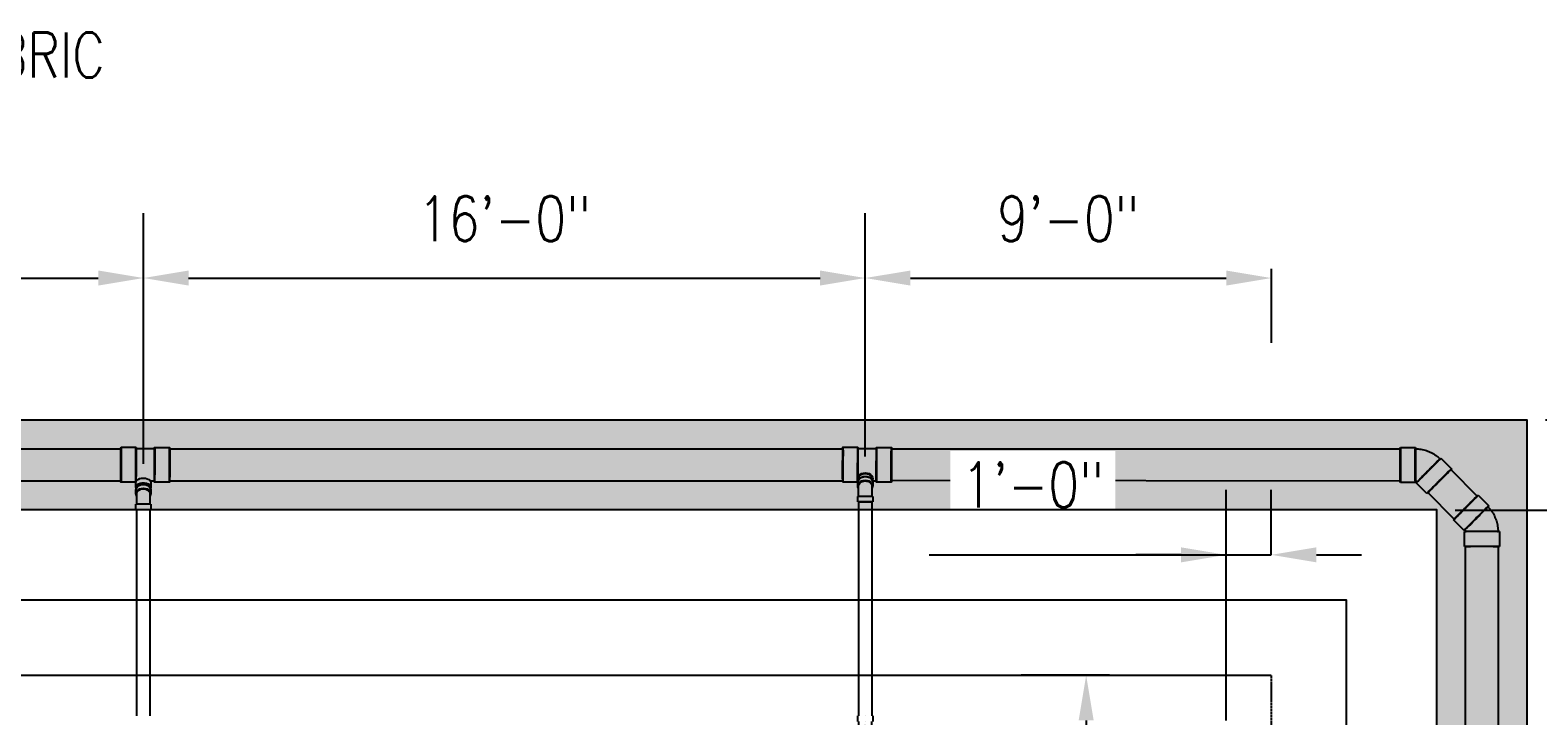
# Model space of a CAD drawing. Header units: inches. Extents: x -783 to 21281, y 0 to 3129.
# Tile 30 of 32: x 1823 to 2224, y 1482 to 1665. Entities that reach past the tile are written whole.
import ezdxf
from ezdxf import colors
from ezdxf.entities.mleader import LeaderData, LeaderLine
from ezdxf.math import Vec2, Vec3

# ---------------------------------------------------------------- set-up
doc = ezdxf.new("R2010")
doc.units = ezdxf.units.IN
doc.header["$MEASUREMENT"] = 0
doc.linetypes.add('Hidden 3_32_', pattern=[0.140625, 0.09375, -0.046875])
for name, color, linetype in [('A-DETL-HDLN', 90, 'Hidden 3_32_'), ('P-PIPE', 3, 'Continuous'), ('S-ANNO-DIMS', 1, 'Continuous'), ('S-ANNO-NOTE', 2, 'Continuous')]:
    doc.layers.add(name, color=color, linetype=linetype)
doc.layers.add('A-WALL-PATT', color=9, linetype='Continuous', true_color=0x808080)
doc.styles.add('Annotative', font='romans.shx', dxfattribs={"width": 0.8, "height": 0.125})
doc.dimstyles.new('Annotative', dxfattribs={"dimscale": 0, "dimtxt": 0.125, "dimasz": 0.125, "dimexe": 0.18, "dimexo": 0.0625, "dimgap": 0.09, "dimtad": 1, "dimdec": 3, "dimzin": 3, "dimdsep": 46, "dimlunit": 4, "dimtxsty": 'Annotative', "dimcen": 0.09, "dimclrt": 2, "dimazin": 2, "dimtfac": 1, "dimtdec": 3, "dimtmove": 0, "dimatfit": 0, "dimfxl": 1, "dimtfill": 1, "dimfrac": 2, "dimtolj": 1, "dimtzin": 0, "dimarcsym": 0})
pattern_1 = [(228.0127875, (0.72, 1), (-8, -9), [0.134536, -13.31908805]), (184.9697407, (0.63, 0.9), (12, 1), [0.230868, -22.85592476]), (132.510447, (0.4, 0.88), (10, -11), [0.162788, -16.1160326]), (267.273689, (0.01, 0.63), (1, 20), [0.210238, -20.81355804]), (292.8336542, (0, 0.42), (-5, 12), [0.206155, -20.40937313]), (357.273689, (0.08, 0.23), (-20, 1), [0.210238, -20.81355804]), (37.6942405, (0.29, 0.22), (-13, -10), [0.278029, -27.52484855]), (72.2553284, (0.51, 0.39), (7, 22), [0.262488, -25.9863215]), (121.4295656, (0.59, 0.64), (-8, 13), [0.21095, -20.8840731]), (175.2363583, (0.48, 0.82), (11, -1), [0.240832, -11.80076258]), (222.3974378, (0.24, 0.84), (-12, -11), [0.311448, -30.833375]), (138.814075, (1, 0.62), (-7, 6), [0.106301, -10.5238448]), (171.4692344, (0.92, 0.69), (13, -2), [0.202237, -20.0215114]), (225, (0.72, 0.72), (-1e-16, -1), [0.141421, -1.27279256]), (203.1985905, (0.65, 0.84), (5, 2), [0.076158, -7.5396151]), (291.8014095, (0.58, 0.81), (-1, 3), [0.107703, -5.2774618]), (30.9637565, (0.62, 0.71), (3, 2), [0.174929, -5.6560229]), (161.565051, (0.77, 0.8), (2, -1), [0.126491, -3.03578666]), (16.3895403, (0, 0.81), (10, 3), [0.1772, -17.54284515]), (70.346176, (0.17, 0.86), (-4, -11), [0.148661, -14.71740775]), (293.1985905, (0.77, 1), (-2, 5), [0.152315, -7.4634581]), (343.6104597, (0.83, 0.86), (-10, 3), [0.1772, -17.54284515]), (339.443955, (0, 0.19), (-5, 2), [0.17088, -8.37312375]), (294.7751406, (0.16, 0.13), (-5, 11), [0.143178, -14.17464306]), (66.8014095, (0.78, 0), (2, 5), [0.152315, -7.4634581]), (17.3540246, (0.84, 0.14), (-13, -4), [0.167631, -16.5954236]), (69.443955, (0.29, 0), (-2, -5), [0.08544, -8.45856375]), (101.3099325, (0.72, 0), (-1, 4), [0.05099, -5.0480295]), (165.9637565, (0.71, 0.05), (3, -1), [0.206155, -3.91695063]), (186.009006, (0.51, 0.1), (10, 1), [0.19105, -18.91392317]), (303.690068, (0.62, 0.62), (-1, 2), [0.144222, -3.46132928]), (353.1572266, (0.7, 0.5), (17, -2), [0.251794, -24.92756262]), (60.945396, (0.95, 0.47), (-4, -7), [0.102956, -10.19267414]), (90, (1, 0.56), (-1, 1), [0.06, -0.94]), (120.2564372, (0.49, 0.13), (4, -7), [0.138924, -13.75352]), (48.0127875, (0.42, 0.25), (8, 9), [0.269072, -13.18455205]), (0, (0.6, 0.45), (1, 1), [0.26, -0.74]), (325.3048465, (0.86, 0.45), (10, -7), [0.158114, -15.6532743]), (254.054604, (0.99, 0.36), (-1, -4), [0.145602, -7.1345079]), (207.6459754, (0.95, 0.22), (-19, -10), [0.237065, -23.46947418]), (175.4260787, (0.74, 0.11), (-13, 1), [0.250799, -24.8290734])]

# ---------------------------------------------------------------- blocks, each defined once
blk = doc.blocks.new('Bend - PVC - Sch 40 - DWV_USACE - Standard-1075329-00_SP_Foundation Drainage Plan-TO FDN_DOC')
at = {"layer": 'P-PIPE'}
for p, q in [((355.1, 1482.41), (355.1, 1481.16)), ((355.1, 1481.16), (355.1, 1480.91)), ((357.08, 1482.41), (357.08, 1482.41)), ((357.08, 1482.41), (357.08, 1482.41)), ((357.08, 1480.91), (357.08, 1480.91)), ((357.08, 1480.91), (357.08, 1480.91)), ((357.08, 1480.91), (357.08, 1480.91)), ((357.08, 1480.91), (357.08, 1480.91)), ((359.06, 1481.16), (359.06, 1482.41)), ((359.06, 1480.91), (359.06, 1481.16))]:
    blk.add_line(p, q, dxfattribs=at)
at = {"layer": 'P-PIPE', "flags": 128}
for points in [[(355.33, 1477.85), (355.33, 1477.85), (355.33, 1477.85), (355.33, 1477.87), (355.33, 1477.88), (355.33, 1477.91), (355.33, 1477.93), (355.33, 1477.96), (355.33, 1478), (355.33, 1478.04), (355.33, 1478.09), (355.33, 1478.14), (355.33, 1478.19), (355.33, 1478.25), (355.33, 1478.31), (355.33, 1478.38), (355.33, 1478.45), (355.33, 1478.53), (355.33, 1478.61), (355.33, 1478.69), (355.33, 1478.77), (355.33, 1478.86), (355.33, 1478.96), (355.33, 1479.05), (355.33, 1479.15), (355.33, 1479.25), (355.33, 1479.36), (355.33, 1479.46), (355.33, 1479.57), (355.33, 1479.69), (355.33, 1479.8), (355.33, 1479.91), (355.33, 1480.03), (355.33, 1480.15), (355.33, 1480.27), (355.33, 1480.39), (355.33, 1480.51), (355.33, 1480.63), (355.33, 1480.75), (355.33, 1480.88), (355.33, 1480.91)], [(358.83, 1480.91), (358.83, 1480.79), (358.83, 1480.66), (358.83, 1480.54), (358.83, 1480.42), (358.83, 1480.3), (358.83, 1480.18), (358.83, 1480.06), (358.83, 1479.94), (358.83, 1479.83), (358.83, 1479.72), (358.83, 1479.6), (358.83, 1479.49), (358.83, 1479.39), (358.83, 1479.28), (358.83, 1479.18), (358.83, 1479.08), (358.83, 1478.98), (358.83, 1478.89), (358.83, 1478.8), (358.83, 1478.71), (358.83, 1478.63), (358.83, 1478.55), (358.83, 1478.47), (358.83, 1478.4), (358.83, 1478.33), (358.83, 1478.27), (358.83, 1478.21), (358.83, 1478.15), (358.83, 1478.1), (358.83, 1478.05), (358.83, 1478.01), (358.83, 1477.97), (358.83, 1477.94), (358.83, 1477.91), (358.83, 1477.89), (358.83, 1477.87), (358.83, 1477.86), (358.83, 1477.85), (358.83, 1477.85), (358.83, 1477.85)], [(355.33, 1477.85), (355.33, 1477.92), (355.33, 1477.99), (355.34, 1478.05), (355.35, 1478.12), (355.36, 1478.19), (355.38, 1478.26), (355.4, 1478.33), (355.42, 1478.4), (355.44, 1478.46), (355.47, 1478.53), (355.49, 1478.59), (355.53, 1478.65), (355.56, 1478.71), (355.59, 1478.77), (355.63, 1478.83), (355.67, 1478.89), (355.72, 1478.95), (355.76, 1479), (355.81, 1479.05), (355.86, 1479.1), (355.91, 1479.15), (355.96, 1479.19), (356.02, 1479.24), (356.07, 1479.28), (356.13, 1479.32), (356.19, 1479.35), (356.25, 1479.39), (356.31, 1479.42), (356.38, 1479.45), (356.44, 1479.48), (356.51, 1479.5), (356.58, 1479.52), (356.64, 1479.54), (356.71, 1479.56), (356.78, 1479.57), (356.85, 1479.58), (356.92, 1479.59), (356.99, 1479.59), (357.06, 1479.6), (357.08, 1479.6)], [(357.08, 1476.1), (357.01, 1476.1), (356.94, 1476.1), (356.87, 1476.11), (356.8, 1476.12), (356.73, 1476.13), (356.66, 1476.15), (356.59, 1476.16), (356.53, 1476.18), (356.46, 1476.21), (356.4, 1476.23), (356.33, 1476.26), (356.27, 1476.29), (356.21, 1476.33), (356.15, 1476.36), (356.09, 1476.4), (356.03, 1476.44), (355.98, 1476.48), (355.92, 1476.53), (355.87, 1476.58), (355.82, 1476.63), (355.77, 1476.68), (355.73, 1476.73), (355.69, 1476.79), (355.64, 1476.84), (355.6, 1476.9), (355.57, 1476.96), (355.53, 1477.02), (355.5, 1477.08), (355.47, 1477.15), (355.45, 1477.21), (355.42, 1477.28), (355.4, 1477.34), (355.38, 1477.41), (355.37, 1477.48), (355.35, 1477.55), (355.34, 1477.62), (355.33, 1477.69), (355.33, 1477.76), (355.33, 1477.83), (355.33, 1477.85)], [(357.08, 1479.6), (357.15, 1479.59), (357.22, 1479.59), (357.29, 1479.58), (357.36, 1479.57), (357.43, 1479.56), (357.49, 1479.55), (357.56, 1479.53), (357.63, 1479.51), (357.69, 1479.48), (357.76, 1479.46), (357.82, 1479.43), (357.89, 1479.4), (357.95, 1479.36), (358.01, 1479.33), (358.07, 1479.29), (358.12, 1479.25), (358.18, 1479.21), (358.23, 1479.16), (358.28, 1479.11), (358.33, 1479.06), (358.38, 1479.01), (358.43, 1478.96), (358.47, 1478.91), (358.51, 1478.85), (358.55, 1478.79), (358.59, 1478.73), (358.62, 1478.67), (358.65, 1478.61), (358.68, 1478.54), (358.71, 1478.48), (358.73, 1478.41), (358.75, 1478.35), (358.77, 1478.28), (358.79, 1478.21), (358.8, 1478.14), (358.81, 1478.07), (358.82, 1478), (358.83, 1477.93), (358.83, 1477.86), (358.83, 1477.85)], [(358.83, 1477.85), (358.83, 1477.78), (358.82, 1477.71), (358.81, 1477.64), (358.81, 1477.57), (358.79, 1477.5), (358.78, 1477.43), (358.76, 1477.36), (358.74, 1477.29), (358.72, 1477.23), (358.69, 1477.16), (358.66, 1477.1), (358.63, 1477.04), (358.6, 1476.98), (358.56, 1476.92), (358.52, 1476.86), (358.48, 1476.8), (358.44, 1476.74), (358.39, 1476.69), (358.35, 1476.64), (358.3, 1476.59), (358.25, 1476.54), (358.19, 1476.5), (358.14, 1476.45), (358.08, 1476.41), (358.02, 1476.37), (357.96, 1476.34), (357.9, 1476.3), (357.84, 1476.27), (357.78, 1476.24), (357.71, 1476.21), (357.65, 1476.19), (357.58, 1476.17), (357.51, 1476.15), (357.44, 1476.13), (357.37, 1476.12), (357.31, 1476.11), (357.24, 1476.1), (357.17, 1476.1), (357.1, 1476.1), (357.08, 1476.1)]]:
    blk.add_lwpolyline(points, dxfattribs=at)
at = {"layer": 'P-PIPE'}
for radius, start, end in [(1.98, 90, 270), (1.98, 90, 270), (1.98, 270, 90), (1.98, 270, 90), (1.75, 90, 270), (1.75, 270, 90)]:
    blk.add_arc((357.08, 1477.85), radius, start, end, dxfattribs=at)
blk = doc.blocks.new('Bend - PVC - Sch 40 - DWV_USACE - Standard-1105255-00_SP_Foundation Drainage Plan-TO FDN_DOC')
at = {"layer": 'P-PIPE'}
for p, q in [((222.75, 1545.81), (218.75, 1545.81)), ((211.94, 1542.99), (209.11, 1540.16)), ((215.7, 1533.58), (218.52, 1536.41)), ((218.75, 1536.5), (222.75, 1536.5))]:
    blk.add_line(p, q, dxfattribs=at)
at = {"layer": 'P-PIPE', "flags": 128}
for points in [[(215.2, 1544.76), (214.86, 1544.61), (214.52, 1544.45), (214.19, 1544.28), (213.87, 1544.09), (213.56, 1543.89), (213.26, 1543.67), (212.96, 1543.45), (212.68, 1543.21), (212.4, 1542.96), (212.18, 1542.75)], [(218.75, 1545.47), (218.38, 1545.46), (218.01, 1545.44), (217.64, 1545.4), (217.27, 1545.35), (216.91, 1545.28), (216.54, 1545.2), (216.18, 1545.11), (215.83, 1545), (215.48, 1544.87), (215.2, 1544.76)], [(218.28, 1536.65), (218.3, 1536.67), (218.32, 1536.69), (218.34, 1536.7), (218.36, 1536.72), (218.38, 1536.73), (218.41, 1536.75), (218.43, 1536.76), (218.45, 1536.77), (218.48, 1536.79), (218.5, 1536.79)], [(218.5, 1536.79), (218.52, 1536.8), (218.55, 1536.81), (218.57, 1536.82), (218.6, 1536.83), (218.63, 1536.83), (218.65, 1536.84), (218.68, 1536.84), (218.7, 1536.84), (218.73, 1536.84), (218.75, 1536.85)]]:
    blk.add_lwpolyline(points, dxfattribs=at)
at = {"layer": 'P-PIPE'}
for centre, major_axis, start_param, end_param in [((218.75, 1541.16), (0, 4.66), 0.004314, 3.145907), ((218.75, 1541.16), (0, 4.31), 0.004314, 3.145907), ((218.75, 1541.16), (0, 4.66), 3.145907, 6.2875), ((218.75, 1541.16), (0, 4.31), 3.145907, 6.2875), ((222.75, 1541.16), (0, 4.66), 0.004314, 3.145907), ((222.75, 1541.16), (0, 4.66), 3.145907, 6.2875), ((212.4, 1536.87), (-3.29, 3.29), 6.278871, 9.420463), ((212.4, 1536.87), (-3.29, 3.29), 3.137278, 6.278871), ((215.23, 1539.7), (-3.29, 3.29), 6.278871, 9.420463), ((215.23, 1539.7), (-3.29, 3.29), 3.137278, 6.278871), ((215.23, 1539.7), (-3.05, 3.05), 6.278871, 9.420463), ((215.23, 1539.7), (-3.05, 3.05), 3.137278, 6.278871)]:
    blk.add_ellipse(centre, major_axis=major_axis, ratio=0.010416, start_param=start_param, end_param=end_param, dxfattribs=at)
blk = doc.blocks.new('Bend - PVC - Sch 40 - DWV_USACE - Standard-1109137-00_SP_Foundation Drainage Plan-TO FDN_DOC')
at = {"layer": 'P-PIPE'}
for p, q in [((355.1, 1536.55), (355.1, 1535.58)), ((359.06, 1535.58), (359.06, 1536.55)), ((355.1, 1532.81), (355.1, 1531.31)), ((355.1, 1532.81), (359.06, 1532.81)), ((357.08, 1532.81), (357.08, 1532.81)), ((357.08, 1532.81), (357.08, 1532.81)), ((357.08, 1532.81), (357.08, 1532.81)), ((357.08, 1532.81), (357.08, 1532.81)), ((359.06, 1531.31), (359.06, 1532.81)), ((355.1, 1531.31), (359.06, 1531.31)), ((357.08, 1531.31), (357.08, 1531.31)), ((357.08, 1531.31), (357.08, 1531.31))]:
    blk.add_line(p, q, dxfattribs=at)
at = {"layer": 'P-PIPE', "flags": 128}
for points in [[(355.33, 1535.58), (355.33, 1535.49), (355.33, 1535.39), (355.33, 1535.29), (355.33, 1535.18), (355.33, 1535.07), (355.33, 1534.95), (355.33, 1534.83), (355.33, 1534.71), (355.33, 1534.59), (355.33, 1534.46), (355.33, 1534.33), (355.33, 1534.2), (355.33, 1534.06), (355.33, 1533.92), (355.33, 1533.79), (355.33, 1533.65), (355.33, 1533.5), (355.33, 1533.36), (355.33, 1533.22), (355.33, 1533.07), (355.33, 1532.93), (355.33, 1532.81)], [(358.83, 1532.81), (358.83, 1532.96), (358.83, 1533.1), (358.83, 1533.24), (358.83, 1533.39), (358.83, 1533.53), (358.83, 1533.67), (358.83, 1533.81), (358.83, 1533.95), (358.83, 1534.09), (358.83, 1534.22), (358.83, 1534.35), (358.83, 1534.48), (358.83, 1534.61), (358.83, 1534.73), (358.83, 1534.86), (358.83, 1534.97), (358.83, 1535.09), (358.83, 1535.2), (358.83, 1535.3), (358.83, 1535.41), (358.83, 1535.51), (358.83, 1535.58)]]:
    blk.add_lwpolyline(points, dxfattribs=at)
at = {"layer": 'P-PIPE'}
for centre, major_axis, start_param, end_param in [((357.08, 1535.58), (-1.98, 0), 4.712389, 6.769021), ((357.08, 1536.55), (1.98, 0), 1.570796, 3.141593), ((357.08, 1535.58), (1.75, 0), 1.570796, 3.141593), ((357.08, 1536.55), (1.98, 0), 6.283185, 7.853982), ((357.08, 1535.58), (1.98, 0), 5.79735, 7.853982), ((357.08, 1535.58), (1.75, 0), 6.283185, 7.853982)]:
    blk.add_ellipse(centre, major_axis=major_axis, ratio=0.766044, start_param=start_param, end_param=end_param, dxfattribs=at)
blk = doc.blocks.new('Mechanical_Box_H_rvt-1-00_SP_Foundation Drainage Plan-TO FDN_DOC')
at = {"layer": 'P-PIPE'}
for p, q in [((1668.03, 1553.48), (1847.11, 1553.48)), ((1847.13, 1553.87), (1851.11, 1553.86)), ((1851.11, 1553.56), (1856.07, 1553.54)), ((1856.07, 1553.83), (1860.05, 1553.82)), ((1860.03, 1553.48), (2039.11, 1553.47)), ((2039.14, 1553.9), (2043.12, 1553.88)), ((2043.12, 1553.58), (2048.08, 1553.55)), ((2048.08, 1553.84), (2052.06, 1553.82)), ((2052.03, 1553.47), (2187.4, 1553.47)), ((1847.11, 1544.85), (1668.03, 1544.86)), ((1851.07, 1544.59), (1847.09, 1544.6)), ((1851.15, 1544.88), (1851.07, 1544.88)), ((1851.1, 1543.3), (1851.1, 1544.54)), ((1856.03, 1544.86), (1855.04, 1544.86)), ((1855.06, 1544.53), (1855.06, 1543.3)), ((1860.01, 1544.55), (1856.03, 1544.56)), ((2039.11, 1544.85), (1860.03, 1544.85)), ((2043.06, 1544.61), (2039.08, 1544.63)), ((2043.1, 1544.59), (2043.1, 1545.55)), ((2043.33, 1545.61), (2043.33, 1545.55)), ((2046.83, 1545.56), (2046.83, 1545.55)), ((2048.02, 1544.87), (2047.09, 1544.87)), ((2052, 1544.55), (2048.02, 1544.57)), ((2187.4, 1544.85), (2052.02, 1545)), ((2200.8, 1547.92), (2207.84, 1540.88)), ((2201.74, 1534.78), (2194.7, 1541.82)), ((1851.33, 1482.41), (1851.33, 1537.21)), ((1854.83, 1537.21), (1854.83, 1482.41)), ((2043.33, 1537.21), (2043.33, 1539.31)), ((2043.33, 1539.31), (2045.08, 1539.31)), ((2045.08, 1539.31), (2043.33, 1539.31)), ((2043.33, 1482.41), (2043.33, 1537.21)), ((2045.08, 1539.31), (2046.83, 1539.31)), ((2046.83, 1539.31), (2045.08, 1539.31)), ((2046.83, 1539.31), (2046.83, 1537.21)), ((2046.83, 1537.21), (2046.83, 1482.41)), ((2204.76, 1390.69), (2204.76, 1527.48)), ((2213.39, 1527.48), (2213.39, 1390.69))]:
    blk.add_line(p, q, dxfattribs=at)
at = {"layer": 'P-PIPE', "extrusion": (0, 0, -1)}
for centre, major_axis, ratio, start_param, end_param in [((1847.11, 1549.24), (0.02, 4.63), 0.009427, 2.530716, 5.672308), ((1847.11, 1549.17), (0, 4.31), 0.010414, 4.712389, 6.283185), ((1847.11, 1549.24), (0.02, 4.63), 0.009427, 5.672308, 8.813901), ((1847.11, 1549.17), (0, 4.31), 0.010414, 0, 1.570796), ((1851.09, 1549.22), (0.02, 4.63), 0.009427, 2.530716, 5.672308), ((1851.09, 1549.22), (0.02, 4.34), 0.009427, 2.530716, 5.672308), ((1851.09, 1549.22), (0.02, 4.63), 0.009427, 5.672308, 8.813901), ((1851.09, 1549.22), (0.02, 4.34), 0.009427, 5.672308, 8.813901), ((1856.05, 1549.2), (0.02, 4.63), 0.009427, 2.530716, 5.672308), ((1856.05, 1549.2), (0.02, 4.34), 0.009427, 2.530716, 5.672308), ((1856.05, 1549.2), (0.02, 4.63), 0.009427, 5.672308, 8.813901), ((1856.05, 1549.2), (0.02, 4.34), 0.009427, 5.672308, 8.813901), ((1860.03, 1549.17), (0, 4.31), 0.010414, 4.712389, 6.283185), ((1860.03, 1549.18), (0.02, 4.63), 0.009427, 2.530716, 5.672308), ((1860.03, 1549.18), (0.02, 4.63), 0.009427, 5.672308, 8.813901), ((1860.03, 1549.17), (0, 4.31), 0.010414, 0, 1.570796), ((2039.11, 1549.27), (0.03, 4.63), 0.007961, 2.26891, 5.410503), ((2039.11, 1549.16), (0, 4.31), 0.010414, 4.712389, 6.283185), ((2039.11, 1549.27), (0.03, 4.63), 0.007961, 5.410503, 8.552096), ((2039.11, 1549.16), (0, 4.31), 0.010414, 0, 1.570796), ((2043.09, 1549.24), (0.03, 4.63), 0.007961, 2.26891, 5.410503), ((2043.09, 1549.24), (0.03, 4.34), 0.007961, 2.26891, 5.410503), ((2043.09, 1549.24), (0.03, 4.34), 0.007961, 5.410503, 8.552096), ((2043.09, 1549.24), (0.03, 4.63), 0.007961, 5.410503, 8.552096), ((2048.05, 1549.21), (0.03, 4.63), 0.007961, 2.26891, 5.410503), ((2048.05, 1549.21), (0.03, 4.34), 0.007961, 2.26891, 5.410503), ((2048.05, 1549.21), (0.03, 4.63), 0.007961, 5.410503, 8.552096), ((2048.05, 1549.21), (0.03, 4.34), 0.007961, 5.410503, 8.552096), ((2052.03, 1549.16), (0, 4.31), 0.010414, 4.712389, 6.283185), ((2052.03, 1549.18), (0.03, 4.63), 0.007961, 2.26891, 5.410503), ((2052.03, 1549.18), (0.03, 4.63), 0.007961, 5.410503, 8.552096), ((2052.03, 1549.16), (0, 4.31), 0.010414, 0, 1.570796), ((2187.4, 1549.16), (0, 4.31), 0.010414, 4.712389, 6.283185), ((2187.4, 1549.16), (0, 4.31), 0.010414, 0, 1.570796), ((1847.11, 1549.17), (0, 4.31), 0.010414, 3.141593, 4.712389), ((1847.11, 1549.17), (0, 4.31), 0.010414, 1.570796, 3.141593), ((1860.03, 1549.17), (0, 4.31), 0.010414, 3.141593, 4.712389), ((1860.03, 1549.17), (0, 4.31), 0.010414, 1.570796, 3.141593), ((2039.11, 1549.16), (0, 4.31), 0.010414, 3.141593, 4.712389), ((2039.11, 1549.16), (0, 4.31), 0.010414, 1.570796, 3.141593), ((2052.03, 1549.16), (0, 4.31), 0.010414, 3.141593, 4.712389), ((2052.03, 1549.16), (0, 4.31), 0.010414, 1.570796, 3.141593), ((2187.4, 1549.16), (0, 4.31), 0.010414, 3.141593, 4.712389), ((2187.4, 1549.16), (0, 4.31), 0.010414, 1.570796, 3.141593), ((2197.75, 1544.87), (3.05, 3.05), 0.010416, 4.712389, 6.283185), ((1853.08, 1543.3), (-1.98, 0), 0.573576, -0.32777, 3.151853), ((1853.08, 1544.53), (-1.98, 0), 0.573576, 0.01026, 3.151853), ((2045.08, 1545.55), (-1.98, 0), 0.766044, 0.01026, 3.151853), ((2045.08, 1544.59), (-1.98, 0), 0.766044, 0.01026, 3.151853), ((2045.08, 1545.55), (-1.98, 0), 0.766044, 5.959565, 6.293446), ((2045.08, 1545.55), (-1.75, 0), 0.766044, 0.01026, 3.151853), ((2045.08, 1545.55), (-1.75, 0), 0.766044, 6.116648, 6.293446), ((2045.08, 1545.55), (-1.75, 0), 0.766044, 3.151853, 3.30813), ((2045.08, 1545.55), (-1.98, 0), 0.766044, 3.151853, 3.465213), ((2197.75, 1544.87), (3.05, 3.05), 0.010416, 3.141593, 4.712389), ((2197.75, 1544.87), (3.05, 3.05), 0.010416, 1.570796, 3.141593), ((2197.75, 1544.87), (3.05, 3.05), 0.010416, 0, 1.570796), ((1853.08, 1543.3), (-1.98, 0), 0.573576, 3.151853, 3.469363), ((2204.79, 1537.83), (3.05, 3.05), 0.010416, 4.712389, 6.283185), ((2204.79, 1537.83), (3.05, 3.05), 0.010416, 0, 1.570796), ((2204.79, 1537.83), (3.05, 3.05), 0.010416, 3.141593, 4.712389), ((2204.79, 1537.83), (3.05, 3.05), 0.010416, 1.570796, 3.141593), ((2209.08, 1527.48), (-4.31, 0), 0.010416, 0, 1.570796), ((2209.08, 1527.48), (-4.31, 0), 0.010416, 4.712389, 6.283185), ((2209.08, 1527.48), (-4.31, 0), 0.010416, 1.570796, 3.141593), ((2209.08, 1527.48), (-4.31, 0), 0.010416, 3.141593, 4.712389)]:
    blk.add_ellipse(centre, major_axis=major_axis, ratio=ratio, start_param=start_param, end_param=end_param, dxfattribs=at)
at = {"layer": 'P-PIPE', "color": 3, "lineweight": 9, "xscale": -1}
for name, p in [('Bend - PVC - Sch 40 - DWV_USACE - Standard-1105255-00_SP_Foundation Drainage Plan-TO FDN_DOC', (2410.15, 8)), ('Bend - PVC - Sch 40 - DWV_USACE - Standard-1109137-00_SP_Foundation Drainage Plan-TO FDN_DOC', (2210.15, 5.89)), ('Bend - PVC - Sch 40 - DWV_USACE - Standard-1109137-00_SP_Foundation Drainage Plan-TO FDN_DOC', (2402.15, 8)), ('Bend - PVC - Sch 40 - DWV_USACE - Standard-1075329-00_SP_Foundation Drainage Plan-TO FDN_DOC', (2402.15, 0))]:
    blk.add_blockref(name, p, dxfattribs=at)
at = {"layer": 'P-PIPE', "color": 3, "lineweight": 9, "xscale": -1, "rotation": 314.9999999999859}
blk.add_blockref('Bend - PVC - Sch 40 - DWV_USACE - Standard-1105255-00_SP_Foundation Drainage Plan-TO FDN_DOC', (1272.54, 290.56), dxfattribs=at)
blk = doc.blocks.new('*D43')
at = {"layer": 'Defpoints', "color": 0, "transparency": 16777216}
for p in [(2219.98, 1561.16), (2195.98, 1537.16), (2229.81, 1537.16)]:
    blk.add_point(p, dxfattribs=at)
at = {"layer": 'S-ANNO-DIMS', "color": 0, "lineweight": -2, "transparency": 16777216}
for p, q in [((2241.81, 1594.4), (2229.81, 1594.4)), ((2229.81, 1594.4), (2229.81, 1585.16)), ((2229.81, 1573.16), (2229.81, 1585.16)), ((2225.98, 1561.16), (2247.09, 1561.16)), ((2229.81, 1561.16), (2229.81, 1537.16)), ((2201.98, 1537.16), (2247.09, 1537.16)), ((2229.81, 1525.16), (2229.81, 1513.16))]:
    blk.add_line(p, q, dxfattribs=at)
at = {"layer": 'S-ANNO-DIMS', "color": 0, "transparency": 16777216}
for points in [[(2227.81, 1573.16), (2231.81, 1573.16), (2229.81, 1561.16)], [(2227.81, 1525.16), (2231.81, 1525.16), (2229.81, 1537.16)]]:
    blk.add_solid(points, dxfattribs=at)
at = {"layer": 'S-ANNO-DIMS', "color": 2, "lineweight": -3, "transparency": 16777216, "insert": (2261.88, 1574.97), "char_height": 12, "attachment_point": 1, "rotation": 90, "line_spacing_factor": 0.983083, "style": 'Annotative', "bg_fill": 3, "box_fill_scale": 1.25, "bg_fill_color": 256, "bg_fill_true_color": 13158600, "bg_fill_transparency": 0}
blk.add_mtext('\\A1;2\'-0"', dxfattribs=at)
blk = doc.blocks.new('*D74')
at = {"layer": 'Defpoints', "color": 0, "transparency": 16777216}
for p in [(1853.08, 1598.9), (1661.08, 1542), (1853.08, 1543.48)]:
    blk.add_point(p, dxfattribs=at)
at = {"layer": 'S-ANNO-DIMS', "color": 0, "lineweight": -2, "transparency": 16777216}
for p, q in [((1661.08, 1548), (1661.08, 1616.18)), ((1853.08, 1549.48), (1853.08, 1616.18)), ((1673.08, 1598.9), (1841.08, 1598.9))]:
    blk.add_line(p, q, dxfattribs=at)
at = {"layer": 'S-ANNO-DIMS', "color": 0, "transparency": 16777216}
for points in [[(1673.08, 1600.9), (1673.08, 1596.9), (1661.08, 1598.9)], [(1841.08, 1600.9), (1841.08, 1596.9), (1853.08, 1598.9)]]:
    blk.add_solid(points, dxfattribs=at)
at = {"layer": 'S-ANNO-DIMS', "color": 2, "lineweight": -3, "transparency": 16777216, "insert": (1757.08, 1614.68), "char_height": 12, "attachment_point": 5, "style": 'Annotative', "bg_fill": 3, "box_fill_scale": 1.25, "bg_fill_color": 256, "bg_fill_true_color": 13158600, "bg_fill_transparency": 0}
blk.add_mtext('\\A1;16\'-0"', dxfattribs=at)
blk = doc.blocks.new('*D75')
at = {"layer": 'Defpoints', "color": 0, "transparency": 16777216}
for p in [(2045.08, 1598.9), (2045.08, 1545.43), (1853.08, 1543.48)]:
    blk.add_point(p, dxfattribs=at)
at = {"layer": 'S-ANNO-DIMS', "color": 0, "lineweight": -2, "transparency": 16777216}
for p, q in [((1853.08, 1549.48), (1853.08, 1616.18)), ((2045.08, 1551.43), (2045.08, 1616.18)), ((1865.08, 1598.9), (2033.08, 1598.9))]:
    blk.add_line(p, q, dxfattribs=at)
at = {"layer": 'S-ANNO-DIMS', "color": 0, "transparency": 16777216}
for points in [[(1865.08, 1600.9), (1865.08, 1596.9), (1853.08, 1598.9)], [(2033.08, 1600.9), (2033.08, 1596.9), (2045.08, 1598.9)]]:
    blk.add_solid(points, dxfattribs=at)
at = {"layer": 'S-ANNO-DIMS', "color": 2, "lineweight": -3, "transparency": 16777216, "insert": (1949.08, 1614.68), "char_height": 12, "attachment_point": 5, "style": 'Annotative', "bg_fill": 3, "box_fill_scale": 1.25, "bg_fill_color": 256, "bg_fill_true_color": 13158600, "bg_fill_transparency": 0}
blk.add_mtext('\\A1;16\'-0"', dxfattribs=at)
blk = doc.blocks.new('*D76')
at = {"layer": 'Defpoints', "color": 0, "transparency": 16777216}
for p in [(2153.08, 1607.39), (2153.08, 1598.9), (2045.08, 1545.43)]:
    blk.add_point(p, dxfattribs=at)
at = {"layer": 'S-ANNO-DIMS', "color": 0, "lineweight": -2, "transparency": 16777216}
for p, q in [((2045.08, 1551.43), (2045.08, 1616.18)), ((2153.08, 1601.39), (2153.08, 1581.62)), ((2057.08, 1598.9), (2141.08, 1598.9))]:
    blk.add_line(p, q, dxfattribs=at)
at = {"layer": 'S-ANNO-DIMS', "color": 0, "transparency": 16777216}
for points in [[(2057.08, 1600.9), (2057.08, 1596.9), (2045.08, 1598.9)], [(2141.08, 1600.9), (2141.08, 1596.9), (2153.08, 1598.9)]]:
    blk.add_solid(points, dxfattribs=at)
at = {"layer": 'S-ANNO-DIMS', "color": 2, "lineweight": -3, "transparency": 16777216, "insert": (2099.08, 1614.68), "char_height": 12, "attachment_point": 5, "style": 'Annotative', "bg_fill": 3, "box_fill_scale": 1.25, "bg_fill_color": 256, "bg_fill_true_color": 13158600, "bg_fill_transparency": 0}
blk.add_mtext('\\A1;9\'-0"', dxfattribs=at)
blk = doc.blocks.new('*D77')
at = {"layer": 'Defpoints', "color": 0, "transparency": 16777216}
for p in [(2153.08, 1525.25), (2153.08, 1519.24), (2141.08, 1475.16)]:
    blk.add_point(p, dxfattribs=at)
at = {"layer": 'S-ANNO-DIMS', "color": 0, "lineweight": -2, "transparency": 16777216}
for p, q in [((2141.08, 1481.16), (2141.08, 1542.53)), ((2153.08, 1525.24), (2153.08, 1542.53)), ((2062.07, 1525.25), (2141.08, 1525.25)), ((2129.08, 1525.25), (2117.08, 1525.25)), ((2141.08, 1525.25), (2153.08, 1525.25)), ((2141.08, 1525.25), (2153.08, 1525.25)), ((2165.08, 1525.25), (2177.08, 1525.25))]:
    blk.add_line(p, q, dxfattribs=at)
at = {"layer": 'S-ANNO-DIMS', "color": 0, "transparency": 16777216}
for points in [[(2129.08, 1527.25), (2129.08, 1523.25), (2141.08, 1525.25)], [(2165.08, 1527.25), (2165.08, 1523.25), (2153.08, 1525.25)]]:
    blk.add_solid(points, dxfattribs=at)
at = {"layer": 'S-ANNO-DIMS', "color": 2, "lineweight": -3, "transparency": 16777216, "insert": (2070.71, 1549.89), "char_height": 12, "attachment_point": 1, "line_spacing_factor": 0.983083, "style": 'Annotative', "bg_fill": 3, "box_fill_scale": 1.25, "bg_fill_color": 256, "bg_fill_true_color": 13158600, "bg_fill_transparency": 0}
blk.add_mtext('\\A1;1\'-0"', dxfattribs=at)
blk = doc.blocks.new('*D82')
at = {"layer": 'Defpoints', "color": 0, "transparency": 16777216}
for p in [(2116.06, 1493.21), (2103.83, 1385.16), (2146.15, 1385.16)]:
    blk.add_point(p, dxfattribs=at)
at = {"layer": 'S-ANNO-DIMS', "color": 0, "lineweight": -2, "transparency": 16777216}
for p, q in [((2110.06, 1493.21), (2086.55, 1493.21)), ((2103.83, 1481.21), (2103.83, 1397.16)), ((2140.15, 1385.16), (2086.55, 1385.16))]:
    blk.add_line(p, q, dxfattribs=at)
at = {"layer": 'S-ANNO-DIMS', "color": 0, "transparency": 16777216}
for points in [[(2101.83, 1481.21), (2105.83, 1481.21), (2103.83, 1493.21)], [(2101.83, 1397.16), (2105.83, 1397.16), (2103.83, 1385.16)]]:
    blk.add_solid(points, dxfattribs=at)
at = {"layer": 'S-ANNO-DIMS', "color": 2, "lineweight": -3, "transparency": 16777216, "insert": (2088.05, 1439.18), "char_height": 12, "attachment_point": 5, "rotation": 90, "style": 'Annotative', "bg_fill": 3, "box_fill_scale": 1.25, "bg_fill_color": 256, "bg_fill_true_color": 13158600, "bg_fill_transparency": 0}
blk.add_mtext('\\A1;9\'-0"', dxfattribs=at)

msp = doc.modelspace()

# ---------------------------------------------------------------- hatches: boundary and pattern name
at = {"layer": 'A-WALL-PATT', "lineweight": -3}
h = msp.add_hatch(dxfattribs=at)
h.set_pattern_fill('GRAVEL', color=8)
h.set_pattern_definition(pattern_1)
h.paths.add_polyline_path([(2541.4446, 851.2059), (2239.0774, 851.2059), (2239.0774, 931.2059), (2173.0774, 931.2059), (2173.0774, 1145.1577), (2197.0774, 1145.1577), (2197.0774, 1537.2059), (205.0774, 1537.2059), (205.0774, 1145.1577), (229.0774, 1145.1577), (229.0774, 931.2059), (163.0774, 931.2059), (163.0774, 851.2059), (-139.2898, 851.2059), (-139.2898, 875.2059), (139.0774, 875.2059), (139.0774, 955.2059), (205.0774, 955.2059), (205.0774, 1121.2059), (181.0774, 1121.2059), (181.0774, 1561.1577), (2221.0774, 1561.1577), (2221.0774, 1121.1577), (2197.0774, 1121.1577), (2197.0774, 955.2059), (2263.0774, 955.2059), (2263.0774, 875.2059), (2541.4446, 875.2059)])
at = {"layer": 'A-WALL-PATT', "lineweight": -3, "transparency": 33554559}
h = msp.add_hatch(dxfattribs=at)
h.set_pattern_fill('GRAVEL', color=8, style=0)
h.set_pattern_definition(pattern_1)
h.paths.add_polyline_path([(2541.4446, 851.2059), (2239.0774, 851.2059), (2239.0774, 931.2059), (2173.0774, 931.2059), (2173.0774, 1145.1577), (2197.0774, 1145.1577), (2197.0774, 1537.2059), (205.0774, 1537.2059), (205.0774, 1145.1577), (229.0774, 1145.1577), (229.0774, 931.2059), (163.0774, 931.2059), (163.0774, 851.2059), (-139.2898, 851.2059), (-139.2898, 875.2059), (139.0774, 875.2059), (139.0774, 955.2059), (205.0774, 955.2059), (205.0774, 1121.2059), (181.0774, 1121.2059), (181.0774, 1561.1577), (2221.0774, 1561.1577), (2221.0774, 1121.1577), (2197.0774, 1121.1577), (2197.0774, 955.2059), (2263.0774, 955.2059), (2263.0774, 875.2059), (2541.4446, 875.2059)])
h = msp.add_hatch(dxfattribs=at)
h.set_pattern_fill('AR-SAND', color=8, scale=4)
h.paths.add_polyline_path([(2541.4446, 851.2059), (2239.0774, 851.2059), (2239.0774, 931.2059), (2173.0774, 931.2059), (2173.0774, 1145.1577), (2197.0774, 1145.1577), (2197.0774, 1537.2059), (205.0774, 1537.2059), (205.0774, 1145.1577), (229.0774, 1145.1577), (229.0774, 931.2059), (163.0774, 931.2059), (163.0774, 851.2059), (-139.2898, 851.2059), (-139.2898, 875.2059), (139.0774, 875.2059), (139.0774, 955.2059), (205.0774, 955.2059), (205.0774, 1121.2059), (181.0774, 1121.2059), (181.0774, 1561.1577), (2221.0774, 1561.1577), (2221.0774, 1121.1577), (2197.0774, 1121.1577), (2197.0774, 955.2059), (2263.0774, 955.2059), (2263.0774, 875.2059), (2541.4446, 875.2059)])

# ---------------------------------------------------------------- linework, layer by layer
at = {"layer": 'A-DETL-HDLN', "color": 8, "lineweight": -3}
msp.add_line((2153.0774, 1493.2059), (2153.0774, 821.2059), dxfattribs=at)

# ---------------------------------------------------------------- block references
at = {"layer": 'P-PIPE', "color": 8, "lineweight": -3}
msp.add_blockref('Mechanical_Box_H_rvt-1-00_SP_Foundation Drainage Plan-TO FDN_DOC', (0, 0), dxfattribs=at)

# ---------------------------------------------------------------- next in the draw order: dimensions: what is measured, and where the dimension line sits
at = {"layer": 'S-ANNO-DIMS', "lineweight": -3}
dim = msp.add_linear_dim(base=(1853.0774, 1598.9019), p1=(1661.0774, 1541.9999), p2=(1853.0774, 1543.4757), dimstyle='Annotative', override={"dimpost": '\\X'}, dxfattribs=at)
dim.commit()
dim.dimension.update_dxf_attribs({"geometry": '*D74', "text_midpoint": (1757.0774, 1614.6848)})
dim = msp.add_linear_dim(base=(2229.8119, 1537.1577), p1=(2219.9765, 1561.1577), p2=(2195.9765, 1537.1577), angle=90, dimstyle='Annotative', override={"dimpost": '\\X'}, dxfattribs=at)
dim.commit()
dim.dimension.update_dxf_attribs({"geometry": '*D43', "text_midpoint": (2250.8438, 1594.3983), "dimtype": 160, "text_rotation": 90})

# ---------------------------------------------------------------- next in the draw order: dimensions: what is measured, and where the dimension line sits
dim = msp.add_linear_dim(base=(2045.0774, 1598.9019), p1=(1853.0774, 1543.4757), p2=(2045.0774, 1545.4325), dimstyle='Annotative', override={"dimpost": '\\X'}, dxfattribs=at)
dim.commit()
dim.dimension.update_dxf_attribs({"geometry": '*D75', "text_midpoint": (1949.0774, 1614.6848)})

# ---------------------------------------------------------------- next in the draw order: dimensions: what is measured, and where the dimension line sits
dim = msp.add_linear_dim(base=(2153.0774, 1598.9019), p1=(2045.0774, 1545.4325), p2=(2153.0774, 1607.3872), dimstyle='Annotative', override={"dimpost": '\\X'}, dxfattribs=at)
dim.commit()
dim.dimension.update_dxf_attribs({"geometry": '*D76', "text_midpoint": (2099.0774, 1614.6848)})

# ---------------------------------------------------------------- next in the draw order: dimensions: what is measured, and where the dimension line sits
dim = msp.add_linear_dim(base=(2153.0774, 1525.2531), p1=(2141.0774, 1475.1577), p2=(2153.0774, 1519.239), dimstyle='Annotative', override={"dimpost": '\\X'}, dxfattribs=at)
dim.commit()
dim.dimension.update_dxf_attribs({"geometry": '*D77', "text_midpoint": (2089.4526, 1525.2531), "dimtype": 160})

# ---------------------------------------------------------------- next in the draw order: leaders
at = {"layer": 'S-ANNO-NOTE', "lineweight": -3}
ml = msp.add_multileader_mtext('Standard', dxfattribs=at)
ml.set_content('GRAVEL MATERIAL WRAPPED IN FILTER FABRIC', color=256, style='Annotative')
ml.set_leader_properties(color=1, linetype='ByLayer', lineweight=-1)
ml.build(insert=Vec2(0, 0))
ml.multileader.update_dxf_attribs({"text_right_attachment_type": 3, "dogleg_length": 0.125, "arrow_head_size": 12, "scale": 96})
ctx = ml.context
ctx.base_point, ctx.scale, ctx.char_height, ctx.arrow_head_size, ctx.landing_gap_size, ctx.plane_origin = Vec3(1536.1918, 1658.2353), 96, 12, 12, 12, Vec3(1438.1788, 1653.243)
ctx.right_attachment = 3
notes = []
notes.append((ctx, [(0, (1, 1, 0), (1524.1918, 1658.2353), (1, 0), 12, [(0, [(1524.1918, 1556.2645)], 0, [])])]))
ctx.mtext.insert, ctx.mtext.width, ctx.mtext.flow_direction = Vec3(1548.1918, 1664.2353), 205.546058, 5
for ctx, leaders in notes:
    for number, flags, end, landing, length, lines in leaders:
        leader = LeaderData()
        leader.index, (leader.has_last_leader_line, leader.has_dogleg_vector, leader.attachment_direction) = number, flags
        leader.last_leader_point, leader.dogleg_vector, leader.dogleg_length = Vec3(end), Vec3(landing), length
        for number, points, colour, breaks in lines:
            line = LeaderLine()
            line.index, line.vertices, line.color, line.breaks = number, Vec3.list(points), colors.encode_raw_color(colour), breaks
            leader.lines.append(line)
        ctx.leaders.append(leader)

# ---------------------------------------------------------------- next in the draw order: dimensions: what is measured, and where the dimension line sits
at = {"layer": 'S-ANNO-DIMS', "lineweight": -3}
dim = msp.add_linear_dim(base=(2103.8348, 1385.1577), p1=(2116.0589, 1493.2059), p2=(2146.1507, 1385.1577), angle=90, dimstyle='Annotative', override={"dimpost": '\\X'}, dxfattribs=at)
dim.commit()
dim.dimension.update_dxf_attribs({"geometry": '*D82', "text_midpoint": (2088.0519, 1439.1818)})

# ---------------------------------------------------------------- next in the draw order: leaders
at = {"layer": 'S-ANNO-NOTE', "lineweight": -3}
ml = msp.add_multileader_mtext('Standard', dxfattribs=at)
ml.set_content('8" %%C PERF. FDN. DRAIN', color=256, style='Annotative')
ml.set_leader_properties(color=1, linetype='ByLayer', lineweight=-1)
ml.build(insert=Vec2(0, 0))
ml.multileader.update_dxf_attribs({"text_right_attachment_type": 3, "dogleg_length": 0.125, "arrow_head_size": 12, "scale": 96})
ctx = ml.context
ctx.base_point, ctx.scale, ctx.char_height, ctx.arrow_head_size, ctx.landing_gap_size, ctx.plane_origin = Vec3(1195.4717, 1658.2353), 96, 12, 12, 12, Vec3(1080.7733, 1653.243)
ctx.right_attachment = 3
notes = []
notes.append((ctx, [(0, (1, 1, 0), (1183.4717, 1658.2353), (1, 0), 12, [(1, [(1229.6592, 1551.5611), (1144.7583, 1551.1339)], 0, [])])]))
ctx.mtext.insert, ctx.mtext.width, ctx.mtext.flow_direction = Vec3(1207.4717, 1664.2353), 158.711916, 5
for ctx, leaders in notes:
    for number, flags, end, landing, length, lines in leaders:
        leader = LeaderData()
        leader.index, (leader.has_last_leader_line, leader.has_dogleg_vector, leader.attachment_direction) = number, flags
        leader.last_leader_point, leader.dogleg_vector, leader.dogleg_length = Vec3(end), Vec3(landing), length
        for number, points, colour, breaks in lines:
            line = LeaderLine()
            line.index, line.vertices, line.color, line.breaks = number, Vec3.list(points), colors.encode_raw_color(colour), breaks
            leader.lines.append(line)
        ctx.leaders.append(leader)

# ---------------------------------------------------------------- next in the draw order: linework, layer by layer
at = {"layer": 'A-WALL-PATT', "color": 8, "lineweight": -3, "flags": 128}
for points in [[(181.0774, 1561.1577), (2221.0774, 1561.1577), (2221.0774, 1121.1577), (2197.0774, 1121.1577), (2197.0774, 955.2059), (2263.0774, 955.2059), (2263.0774, 875.2059), (2541.4446, 875.2059), (2541.4446, 851.2059)], [(2541.4446, 851.2059), (2239.0774, 851.2059), (2239.0774, 931.2059), (2173.0774, 931.2059), (2173.0774, 1145.1577), (2197.0774, 1145.1577), (2197.0774, 1537.2059), (205.0774, 1537.2059)]]:
    msp.add_lwpolyline(points, dxfattribs=at)
at = {"layer": 'A-WALL-PATT', "color": 8, "lineweight": -3}
for points in [[(2173.0774, 923.2059), (2173.0774, 1513.2059), (229.0774, 1513.2059), (229.0774, 923.2059)], [(249.0774, 1493.2059), (2153.0774, 1493.2059)]]:
    msp.add_lwpolyline(points, dxfattribs=at)

doc.saveas('drawing.dxf')
